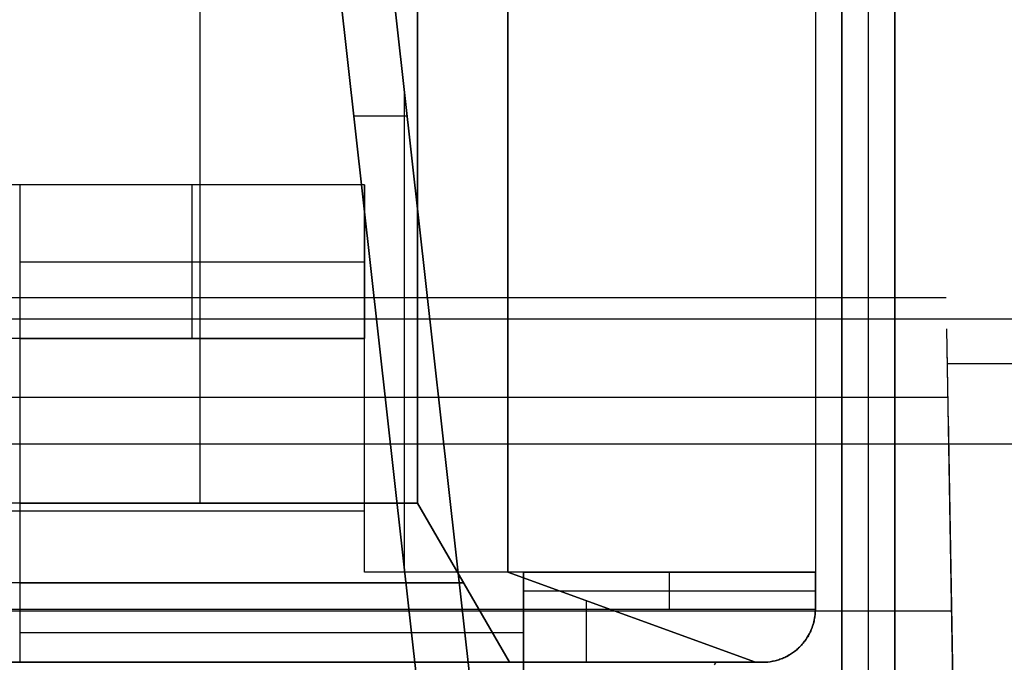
# Model space of a CAD drawing. Header units: millimetres. Extents: x -88 to 88, y -12 to 103.
# Tile 21 of 256: x -56.68 to -51.97, y 1.39 to 4.47. Entities that reach past the tile are written whole.
import ezdxf

# ---------------------------------------------------------------- set-up
doc = ezdxf.new("R2010")
doc.units = ezdxf.units.MM
doc.layers.add('Default', color=7, linetype='Continuous', true_color=0x000000)
doc.layers.add('TOP', color=7, linetype='Continuous', true_color=0xc80000)

msp = doc.modelspace()

# ---------------------------------------------------------------- linework, layer by layer
at = {"layer": 'Default', "color": 254, "true_color": 0xcad1ee}
for points in [[(-52.87217731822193, 16.37678742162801), (-52.87217731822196, 1.644787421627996)], [(-52.87217731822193, 16.37678742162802), (-52.87217731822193, 1.64478742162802)], [(-52.74517731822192, 16.37678742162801), (-52.74517731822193, 1.289187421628)], [(-52.74517731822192, 16.37678742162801), (-52.74517731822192, 1.289187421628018)], [(-52.61817731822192, 1.069216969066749), (-52.61817731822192, 16.37678742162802)], [(-52.49117731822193, 1.289187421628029), (-52.49117731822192, 16.37678742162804)], [(-52.49117731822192, 16.37678742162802), (-52.49117731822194, 1.035187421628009)], [(-52.49117731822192, 16.37678742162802), (-52.49117731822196, 1.289187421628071)], [(-52.49117731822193, 16.37678742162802), (-52.49117731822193, 1.28918742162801)], [(-52.49117731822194, 16.37678742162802), (-52.49117731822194, 1.069216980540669)], [(-54.77717731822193, 2.152787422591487), (-54.77717731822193, 10.66178742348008)], [(-54.77717731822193, 9.772787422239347), (-54.77717731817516, 2.152787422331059)], [(-54.77717731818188, 2.152787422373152), (-54.77717731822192, 9.772787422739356)], [(-54.34537731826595, 9.77278742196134), (-54.34537731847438, 1.822587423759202)], [(-54.34537731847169, 1.822587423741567), (-54.34537731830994, 9.77278742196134)], [(-54.34537731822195, 9.772787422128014), (-54.34537731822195, 1.822587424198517)], [(-55.81857731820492, 2.152787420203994), (-55.81857731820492, 9.391787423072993)], [(-54.7771773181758, 2.152787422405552), (-54.77717731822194, 9.39178742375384)], [(-52.74517731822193, 1.289187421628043), (-52.74517731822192, 9.31558742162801)], [(-52.61817731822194, 1.289187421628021), (-52.61817731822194, 9.315587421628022)], [(-52.49117731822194, 1.289187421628), (-52.49117731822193, 9.315587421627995)], [(-55.15817731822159, 6.978787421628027), (-54.52317731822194, 1.289187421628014)], [(-54.52317731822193, 1.289187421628), (-55.15817731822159, 6.97878742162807)], [(-54.52317731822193, 1.289187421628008), (-55.15817731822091, 6.978787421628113)], [(-54.77561001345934, 1.261014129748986), (-55.41061001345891, 6.950614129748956)], [(-55.41061001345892, 6.950614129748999), (-54.77561001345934, 1.261014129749)], [(-54.77561001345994, 1.261014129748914), (-55.41061001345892, 6.950614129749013)], [(-52.87217849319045, 5.257155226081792), (-52.87217731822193, 1.822587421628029)], [(-54.83989366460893, 1.836995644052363), (-54.83989366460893, 4.126965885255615)], [(-54.83989366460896, 1.836995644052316), (-54.83989366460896, 4.126965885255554)], [(-55.08208024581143, 4.006987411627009), (-54.82650320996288, 4.006987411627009)], [(-55.08208024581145, 4.006987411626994), (-54.82650320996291, 4.006987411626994)], [(-55.03117731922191, 3.676787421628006), (-56.92347732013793, 3.676787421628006)], [(-56.68310268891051, 3.676787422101), (-56.68217731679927, 3.676787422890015)], [(-56.68217731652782, 3.676787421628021), (-56.68310268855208, 3.676787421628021)], [(-56.68217731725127, 3.676787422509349), (-56.68217731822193, 2.940187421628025)], [(-55.03117731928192, 3.676787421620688), (-56.68217731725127, 3.676787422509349)], [(-56.68217731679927, 3.676787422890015), (-56.68217731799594, 2.15278742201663)], [(-56.68217731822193, 3.676787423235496), (-56.68217731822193, 1.390787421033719)], [(-55.85667731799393, 2.94018742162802), (-55.85667731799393, 3.67678742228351)], [(-55.03117731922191, 2.940187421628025), (-55.03117731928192, 3.676787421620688)], [(-55.03117731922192, 1.822587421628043), (-55.03117731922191, 3.676787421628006)], [(-55.03117731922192, 3.676787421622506), (-55.03117731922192, 2.940187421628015)], [(-56.68217731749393, 3.308487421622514), (-55.03117731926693, 3.308487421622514)], [(-71.50117731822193, 3.035187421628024), (71.49882268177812, 3.035187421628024)], [(-71.50117731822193, 3.035187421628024), (71.49882268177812, 3.035187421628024)], [(-71.50117731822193, 3.035187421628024), (71.49882268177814, 3.035187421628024)], [(-55.03117731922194, 2.940187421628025), (-66.46117731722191, 2.940187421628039)], [(-55.03117731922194, 2.940187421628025), (-66.46117731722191, 2.940187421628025)], [(-56.68217731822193, 2.940187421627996), (-64.81017731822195, 2.940187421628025)], [(-56.68217731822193, 2.940187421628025), (-55.03117731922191, 2.940187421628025)], [(-55.03117731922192, 1.822587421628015), (-55.03117731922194, 2.940187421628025)], [(-54.7771773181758, 2.152787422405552), (-56.85997731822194, 2.152787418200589)], [(-56.68217731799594, 2.15278742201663), (-54.77717731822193, 2.152787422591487)], [(-54.33723641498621, 1.390787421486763), (-54.77717731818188, 2.152787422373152)], [(-54.77717731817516, 2.152787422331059), (-54.33723641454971, 1.390787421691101)], [(-54.33723641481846, 1.390787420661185), (-54.77717731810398, 2.152787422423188)], [(-54.3372364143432, 1.390787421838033), (-54.77717731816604, 2.152787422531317)], [(-55.03117731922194, 2.114687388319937), (-66.46117731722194, 2.114687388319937)], [(-52.87217731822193, 1.822587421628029), (-55.03117731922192, 1.822587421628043)], [(-54.26917731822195, 1.822587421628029), (-55.03117731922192, 1.822587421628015)], [(-53.15894331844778, 1.39078742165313), (-54.34537731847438, 1.822587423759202)], [(-54.34537731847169, 1.822587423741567), (-53.1589433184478, 1.390787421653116)], [(-53.15894331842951, 1.390787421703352), (-54.34537731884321, 1.822587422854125)], [(-52.87217731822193, 1.822587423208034), (-54.26917731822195, 1.822587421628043)], [(-54.26917731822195, 1.822587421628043), (-54.26917731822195, 1.644787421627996)], [(-54.26917731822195, 1.289187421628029), (-54.26917731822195, 1.822587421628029)], [(-54.26917731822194, 1.822587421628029), (-52.87217731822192, 1.822587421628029)], [(-54.26917731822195, 1.822587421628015), (-54.26917731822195, 1.289187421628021)], [(-53.57067731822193, 1.64478742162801), (-53.57067731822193, 1.822587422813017)], [(-52.87217731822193, 1.64478742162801), (-52.87217731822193, 1.822587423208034)], [(-54.55720685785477, 1.771787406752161), (-56.85997731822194, 1.771787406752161)], [(-56.68217731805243, 1.771787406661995), (-54.55720685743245, 1.771787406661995)], [(-54.26917731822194, 1.733687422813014), (-52.87217731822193, 1.733687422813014)], [(-53.96806031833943, 1.390787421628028), (-53.96806031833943, 1.685263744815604)], [(-53.96806031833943, 1.390787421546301), (-53.96806031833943, 1.685263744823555)], [(-68.62017731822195, 1.644787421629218), (-52.87217731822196, 1.644787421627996)], [(-54.26917731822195, 1.644787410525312), (-52.87217731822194, 1.644787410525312)], [(-53.12617731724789, 1.390787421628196), (-53.11750547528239, 1.39093549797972), (-53.10884374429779, 1.391379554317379), (-53.10020222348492, 1.392119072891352), (-53.09159098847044, 1.393153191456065), (-53.08302007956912, 1.394480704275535), (-53.07449949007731, 1.396100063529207), (-53.06603915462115, 1.398009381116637), (-53.05764893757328, 1.400206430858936), (-53.04933862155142, 1.402688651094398), (-53.04111789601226, 1.405453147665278), (-53.03299634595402, 1.408496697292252), (-53.0249834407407, 1.411815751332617), (-53.0170885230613, 1.41540643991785), (-53.00932079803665, 1.419264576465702), (-53.0016893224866, 1.423385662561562), (-52.99420299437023, 1.427764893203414), (-52.9868705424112, 1.432397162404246), (-52.97970051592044, 1.437277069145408), (-52.9727012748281, 1.442398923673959), (-52.96588097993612, 1.447756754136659), (-52.95924758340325, 1.453344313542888), (-52.95280881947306, 1.459155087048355), (-52.94657219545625, 1.465182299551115), (-52.94054498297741, 1.471418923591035), (-52.93473420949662, 1.477857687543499), (-52.92914665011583, 1.484491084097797), (-52.92378881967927, 1.491311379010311), (-52.91866696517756, 1.4983106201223), (-52.91378705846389, 1.50548064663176), (-52.90915478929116, 1.512813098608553), (-52.90477555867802, 1.520299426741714), (-52.90065447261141, 1.527930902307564), (-52.89679633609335, 1.535698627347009), (-52.89320564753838, 1.543593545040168), (-52.88988659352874, 1.551606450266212), (-52.8868430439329, 1.55972800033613), (-52.88407854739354, 1.567948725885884), (-52.88159632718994, 1.576259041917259), (-52.87939927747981, 1.584649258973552), (-52.87748995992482, 1.593109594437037), (-52.87587060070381, 1.601630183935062), (-52.8745430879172, 1.610201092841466), (-52.8735089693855, 1.618812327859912), (-52.87276945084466, 1.627453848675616), (-52.87232539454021, 1.636115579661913), (-52.87217731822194, 1.644787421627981)], [(-54.26917731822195, 1.289187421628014), (-54.26917731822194, 1.534071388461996)], [(-68.3661773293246, 1.390787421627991), (-53.12617730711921, 1.390787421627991)], [(-68.36617731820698, 1.390787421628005), (-53.12617731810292, 1.390787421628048)], [(-53.34778088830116, 1.390787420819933), (-57.51686775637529, 1.390787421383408)], [(-57.51686775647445, 1.390787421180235), (-53.34778088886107, 1.390787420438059)], [(-53.15894331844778, 1.39078742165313), (-54.33723641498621, 1.390787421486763)], [(-54.33723641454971, 1.390787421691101), (-53.1589433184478, 1.390787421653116)], [(-53.12617731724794, 1.390787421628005), (-53.15894331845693, 1.390787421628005)]]:
    msp.add_lwpolyline(points, dxfattribs=at)
at = {"layer": 'Default', "color": 254, "true_color": 0xcad1ee, "extrusion": (1, 0, 0)}
for points in [[(4.105814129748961, 1.856399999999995), (4.105814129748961, 0.07839999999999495)], [(4.13398742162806, 0.07839999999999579), (4.13398742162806, 1.856399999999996)], [(3.676787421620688, -4.64600000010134), (3.676787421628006, -4.900000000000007)], [(2.940187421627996, -4.620600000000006), (2.940187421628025, -4.646000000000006)], [(1.533987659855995, -4.6205883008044), (2.940187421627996, -4.620600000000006)], [(2.940187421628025, -4.874600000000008), (2.940187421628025, -4.646000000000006)], [(2.749687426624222, -4.900000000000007), (2.749687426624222, -4.874600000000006)], [(2.533787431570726, -4.620599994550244), (2.533787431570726, -2.512400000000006)], [(2.15278742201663, -2.512400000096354), (1.390787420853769, -2.952340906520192)], [(2.152787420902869, 4.320200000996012), (1.390787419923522, 4.760140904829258)], [(1.390787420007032, -2.952340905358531), (2.152787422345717, -2.512400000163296)], [(2.152787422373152, 2.186599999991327), (2.152787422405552, 4.320200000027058)], [(2.152787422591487, -2.512400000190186), (2.152787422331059, -0.3534000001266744)], [(1.822587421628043, -4.900000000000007), (1.822587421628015, -4.874600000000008)], [(1.822587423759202, 2.186599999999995), (1.822587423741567, -0.3534000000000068)], [(1.822587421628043, -4.646000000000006), (1.822587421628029, -4.874600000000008)], [(1.822587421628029, -4.900000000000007), (1.822587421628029, -4.646000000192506)], [(1.822587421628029, -4.900000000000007), (1.822587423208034, -4.646000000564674)], [(1.771787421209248, 4.540170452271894), (1.771787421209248, 2.186599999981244)], [(1.771787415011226, -0.3534000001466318), (1.771787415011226, -2.732370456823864)], [(1.606687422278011, -0.3534000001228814), (1.606687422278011, 2.186599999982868)], [(1.644787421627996, 7.926999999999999), (1.64478742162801, -4.646000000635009)], [(1.64478739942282, -4.646000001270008), (1.644787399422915, 7.926999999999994)], [(1.555887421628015, -4.874600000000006), (1.555887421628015, -4.629934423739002)], [(1.390787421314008, 7.240303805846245), (1.367616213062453, 7.226398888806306), (1.344927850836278, 7.211719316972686), (1.322748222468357, 7.196281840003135), (1.301102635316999, 7.180104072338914), (1.280015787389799, 7.163204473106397), (1.259511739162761, 7.14560232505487), (1.239613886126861, 7.127317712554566), (1.220344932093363, 7.108371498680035), (1.201726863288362, 7.088785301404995), (1.183780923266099, 7.068581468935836), (1.166527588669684, 7.047783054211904), (1.149986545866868, 7.026413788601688), (1.134176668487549, 7.004498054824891), (1.11911599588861, 6.98206085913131), (1.10482171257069, 6.959127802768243), (1.091310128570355, 6.935725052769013), (1.078596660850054, 6.911879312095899), (1.06669581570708, 6.887617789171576), (1.055621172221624, 6.862968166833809), (1.045385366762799, 6.837958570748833), (1.036000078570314, 6.812617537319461), (1.027476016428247, 6.786973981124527), (1.01982290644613, 6.76105716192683), (1.013049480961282, 6.734896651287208), (1.007163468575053, 6.70852229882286), (1.002171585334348, 6.681964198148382), (0.9980795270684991, 6.655252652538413), (0.9948919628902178, 6.628418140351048), (0.9926125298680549, 6.601491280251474), (0.991243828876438, 6.574502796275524), (0.9907874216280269, 6.547483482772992)], [(1.390787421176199, -2.952340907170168), (1.390787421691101, -0.3534000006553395)], [(1.390787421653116, -0.3534000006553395), (1.39078742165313, 2.186599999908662)]]:
    msp.add_lwpolyline(points, dxfattribs=at)
at = {"layer": 'Default', "color": 254, "true_color": 0xcad1ee, "extrusion": (-3.779733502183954e-20, 1, -1.784149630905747e-10)}
msp.add_lwpolyline([(56.68217731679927, -2.512399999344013), (56.68217731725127, -4.645999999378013)], dxfattribs=at)
at = {"layer": 'Default', "color": 254, "true_color": 0xcad1ee, "extrusion": (0.8944271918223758, 0.3872983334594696, -0.2236067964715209)}
msp.add_lwpolyline([(22.86770234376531, -6.386579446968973), (23.74177629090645, -6.837949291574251)], dxfattribs=at)
at = {"layer": 'Default', "color": 254, "true_color": 0xcad1ee, "extrusion": (0.8944271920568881, 0.3872983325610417, 0.2236067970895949)}
msp.add_lwpolyline([(22.86770229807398, 8.148604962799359), (23.74177624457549, 8.599974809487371)], dxfattribs=at)
at = {"layer": 'Default', "color": 254, "true_color": 0xcad1ee, "extrusion": (0, 1, 0)}
for points in [[(54.26917731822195, -4.646000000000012), (52.87217731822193, -4.646000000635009)], [(54.33723641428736, 4.760140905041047), (56.85997731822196, 4.760140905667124)], [(53.12617731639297, -4.392000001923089), (56.68217731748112, -4.392000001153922)], [(53.12617731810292, 7.672999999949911), (53.12617731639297, -4.392000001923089)]]:
    msp.add_lwpolyline(points, dxfattribs=at)
at = {"layer": 'Default', "color": 254, "true_color": 0xcad1ee, "extrusion": (1, -1.242585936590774e-12, -5.416306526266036e-12)}
msp.add_lwpolyline([(1.534071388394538, -4.620600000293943), (1.542067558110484, -4.624302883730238), (1.550187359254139, -4.62772617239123), (1.558421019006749, -4.630865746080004), (1.566758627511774, -4.633717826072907), (1.575190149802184, -4.636278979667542), (1.583705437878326, -4.638546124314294), (1.592294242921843, -4.640516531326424), (1.600946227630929, -4.642187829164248), (1.609650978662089, -4.643558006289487), (1.618398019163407, -4.644625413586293), (1.627176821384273, -4.645388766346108), (1.635976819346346, -4.645847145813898), (1.644787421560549, -4.646000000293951)], dxfattribs=at)
at = {"layer": 'Default', "color": 254, "true_color": 0xcad1ee, "extrusion": (4.848402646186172e-06, 1.682345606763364e-10, 0.9999999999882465)}
msp.add_lwpolyline([(-56.68215491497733, 1.533987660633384), (-54.26915491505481, 1.534071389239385)], dxfattribs=at)
at = {"layer": 'Default', "color": 254, "true_color": 0xcad1ee, "extrusion": (1, 1.249766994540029e-09, -1.994863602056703e-09)}
msp.add_lwpolyline([(1.390787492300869, -4.392000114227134), (1.391018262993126, -4.40125821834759), (1.391543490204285, -4.410409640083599), (1.392363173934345, -4.41945437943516), (1.393477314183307, -4.428392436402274), (1.394885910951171, -4.437223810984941), (1.396588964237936, -4.44594850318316), (1.397550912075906, -4.450270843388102), (1.398586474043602, -4.454566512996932), (1.399695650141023, -4.45883551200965), (1.40087844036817, -4.463077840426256), (1.402134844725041, -4.46729349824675), (1.403464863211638, -4.471482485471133), (1.404868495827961, -4.475644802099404), (1.406345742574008, -4.479780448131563), (1.407896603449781, -4.48388942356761), (1.409521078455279, -4.487971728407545), (1.411219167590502, -4.492027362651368), (1.41299087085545, -4.49605632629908), (1.414836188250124, -4.500058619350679), (1.416755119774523, -4.504034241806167), (1.418747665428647, -4.507983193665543), (1.420813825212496, -4.511905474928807), (1.42516698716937, -4.519670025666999), (1.429814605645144, -4.527327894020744), (1.434721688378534, -4.534829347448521), (1.439851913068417, -4.542122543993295), (1.445203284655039, -4.549204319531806), (1.450773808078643, -4.556071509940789), (1.456561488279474, -4.562720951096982), (1.459536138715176, -4.565963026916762), (1.462564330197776, -4.569149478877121), (1.465645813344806, -4.572279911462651), (1.468780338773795, -4.575353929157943), (1.471967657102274, -4.578371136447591), (1.475207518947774, -4.581331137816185), (1.478499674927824, -4.584233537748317), (1.481843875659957, -4.587077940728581), (1.485239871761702, -4.589863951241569), (1.48868741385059, -4.592591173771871), (1.492186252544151, -4.595259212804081), (1.495736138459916, -4.597867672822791), (1.499336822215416, -4.600416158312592), (1.502988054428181, -4.602904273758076), (1.506689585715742, -4.605331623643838), (1.510441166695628, -4.607697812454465), (1.514242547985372, -4.610002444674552), (1.518093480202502, -4.612245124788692), (1.521993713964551, -4.614425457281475), (1.525942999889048, -4.616543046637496), (1.53398773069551, -4.620588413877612)], dxfattribs=at)
at = {"layer": 'Default', "color": 254, "true_color": 0xcad1ee, "extrusion": (1, -8.920973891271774e-14, -2.482817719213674e-14)}
msp.add_lwpolyline([(1.390787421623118, -4.39200000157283), (1.390933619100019, -4.400616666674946), (1.391372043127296, -4.409223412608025), (1.392102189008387, -4.417810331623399), (1.393123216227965, -4.42636753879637), (1.394433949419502, -4.43488518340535), (1.396032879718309, -4.443353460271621), (1.397918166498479, -4.451762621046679), (1.400087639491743, -4.460102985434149), (1.402538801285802, -4.468364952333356), (1.405268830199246, -4.47653901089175), (1.408274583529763, -4.484615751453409), (1.411552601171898, -4.492585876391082), (1.415099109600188, -4.500440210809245), (1.418910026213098, -4.508169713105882), (1.422980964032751, -4.515765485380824), (1.427307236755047, -4.523218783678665), (1.431883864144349, -4.530521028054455), (1.436705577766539, -4.537663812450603), (1.44176682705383, -4.544638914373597), (1.447061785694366, -4.551438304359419), (1.452584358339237, -4.558054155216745), (1.458328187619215, -4.564478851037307), (1.464286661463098, -4.570704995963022), (1.470452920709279, -4.576725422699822), (1.476819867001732, -4.582533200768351), (1.48338017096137, -4.588121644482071), (1.490126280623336, -4.593484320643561), (1.497050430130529, -4.598615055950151), (1.504144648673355, -4.603507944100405), (1.511400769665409, -4.608157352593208), (1.518810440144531, -4.612557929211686), (1.526365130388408, -4.616704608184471), (1.534056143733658, -4.620592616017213)], dxfattribs=at)
at = {"layer": 'Default', "color": 254, "true_color": 0xcad1ee, "extrusion": (-2.1716377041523e-19, 1, 4.220340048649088e-10)}
msp.add_lwpolyline([(56.68217731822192, -2.952340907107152), (56.68217731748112, -4.392000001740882)], dxfattribs=at)
at = {"layer": 'Default', "color": 254, "true_color": 0xcad1ee, "extrusion": (-1.375003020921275e-10, 1, 3.811262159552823e-20)}
msp.add_lwpolyline([(56.68217731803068, -2.952340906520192), (54.33723641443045, -2.952340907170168)], dxfattribs=at)
at = {"layer": 'Default', "color": 254, "true_color": 0xcad1ee, "extrusion": (1, -3.414857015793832e-14, -9.459885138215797e-15)}
msp.add_lwpolyline([(1.390787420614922, 5.027395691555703), (1.367616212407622, 5.041300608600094), (1.344927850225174, 5.05598018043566), (1.322748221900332, 5.071417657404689), (1.301102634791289, 5.087595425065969), (1.280015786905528, 5.104495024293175), (1.259511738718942, 5.122097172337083), (1.239613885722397, 5.140381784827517), (1.220344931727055, 5.159327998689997), (1.201726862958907, 5.178914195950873), (1.183780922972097, 5.199118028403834), (1.166527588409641, 5.219916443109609), (1.149986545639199, 5.241285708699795), (1.134176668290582, 5.263201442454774), (1.11911599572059, 5.285638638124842), (1.104821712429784, 5.308571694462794), (1.091310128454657, 5.331974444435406), (1.078596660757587, 5.355820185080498), (1.066695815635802, 5.380081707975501), (1.055621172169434, 5.404731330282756), (1.045385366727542, 5.429740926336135), (1.036000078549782, 5.455081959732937), (1.027476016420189, 5.480725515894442), (1.019822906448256, 5.50664233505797), (1.013049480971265, 5.532802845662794), (1.007163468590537, 5.559177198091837), (1.002171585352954, 5.585735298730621), (0.998079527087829, 5.612446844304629), (0.9948919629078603, 5.639281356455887), (0.9926125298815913, 5.666208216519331), (0.9912438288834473, 5.693196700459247), (0.9907874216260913, 5.720216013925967)], dxfattribs=at)
at = {"layer": 'Default', "color": 254, "true_color": 0xcad1ee, "extrusion": (1, 1.018430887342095e-19, -2.715508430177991e-10)}
msp.add_lwpolyline([(1.390787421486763, 2.18659998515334), (1.390787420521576, 4.760140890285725)], dxfattribs=at)
at = {"layer": 'Default', "color": 254, "true_color": 0xcad1ee, "extrusion": (-4.366262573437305e-20, 1, -1.725666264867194e-10)}
msp.add_lwpolyline([(53.34778088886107, 5.027395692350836), (53.34778088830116, 7.240303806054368)], dxfattribs=at)
at = {"layer": 'Default', "color": 254, "true_color": 0xcad1ee}
for points in [[(-52.87217731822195, 1.644787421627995, 7.926999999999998), (-52.87219759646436, 1.641580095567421, 7.926979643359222), (-52.87225831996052, 1.638377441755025, 7.926918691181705), (-52.87235932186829, 1.635179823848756, 7.92681732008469), (-52.87250043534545, 1.63198760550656, 7.926675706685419), (-52.87268149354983, 1.628801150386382, 7.926494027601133), (-52.87290232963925, 1.62562082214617, 7.926272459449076), (-52.87316277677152, 1.622446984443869, 7.92601117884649), (-52.87346266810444, 1.619280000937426, 7.925710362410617), (-52.87380183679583, 1.616120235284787, 7.925370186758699), (-52.87418011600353, 1.612968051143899, 7.92499082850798), (-52.87505333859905, 1.606687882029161, 7.924115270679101), (-52.8760810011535, 1.600442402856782, 7.923085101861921), (-52.8772617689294, 1.594234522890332, 7.921901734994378), (-52.87859430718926, 1.588067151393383, 7.92056658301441), (-52.88007728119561, 1.581943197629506, 7.919081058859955), (-52.88170935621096, 1.575865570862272, 7.91744657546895), (-52.88348919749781, 1.56983718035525, 7.915664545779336), (-52.88541547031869, 1.563860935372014, 7.91373638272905), (-52.88748683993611, 1.557939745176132, 7.911663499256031), (-52.88970197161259, 1.552076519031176, 7.909447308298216), (-52.89205953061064, 1.546274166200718, 7.907089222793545), (-52.89455914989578, 1.540533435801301, 7.904589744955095), (-52.89719895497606, 1.534858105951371, 7.901950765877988), (-52.89997734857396, 1.529250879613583, 7.899173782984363), (-52.90289273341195, 1.523714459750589, 7.896260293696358), (-52.90594351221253, 1.518251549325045, 7.893211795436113), (-52.90912808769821, 1.512864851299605, 7.890029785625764), (-52.91244486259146, 1.507557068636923, 7.886715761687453), (-52.91589223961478, 1.502330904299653, 7.883271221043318), (-52.91946862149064, 1.49718906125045, 7.879697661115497), (-52.92317241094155, 1.492134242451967, 7.875996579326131), (-52.92700201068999, 1.48716915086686, 7.872169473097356), (-52.93095582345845, 1.482296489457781, 7.868217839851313), (-52.93503225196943, 1.477518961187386, 7.86414317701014), (-52.9392296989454, 1.472839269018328, 7.859946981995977), (-52.94354656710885, 1.468260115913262, 7.855630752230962), (-52.94798125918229, 1.463784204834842, 7.851195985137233), (-52.95248054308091, 1.459463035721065, 7.846695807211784), (-52.95707985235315, 1.4552590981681, 7.842094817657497), (-52.96177610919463, 1.451173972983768, 7.837396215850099), (-52.96656623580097, 1.447209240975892, 7.832603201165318), (-52.97144715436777, 1.443366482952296, 7.827718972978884), (-52.97641578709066, 1.439647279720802, 7.822746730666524), (-52.98146905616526, 1.436053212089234, 7.817689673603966), (-52.98660388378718, 1.432585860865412, 7.812551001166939), (-52.99181719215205, 1.429246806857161, 7.80733391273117), (-52.99710590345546, 1.426037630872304, 7.802041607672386), (-53.00246693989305, 1.422959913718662, 7.796677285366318), (-53.00789722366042, 1.420015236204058, 7.791244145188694), (-53.01339367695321, 1.417205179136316, 7.78574538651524), (-53.01895322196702, 1.414531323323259, 7.780184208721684), (-53.02457278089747, 1.411995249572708, 7.774563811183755), (-53.03024927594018, 1.409598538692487, 7.768887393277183), (-53.03598279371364, 1.407341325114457, 7.763154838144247), (-53.04176669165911, 1.405225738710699, 7.757372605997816), (-53.04759765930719, 1.403252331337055, 7.75154390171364), (-53.05347238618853, 1.401421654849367, 7.745671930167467), (-53.05938756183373, 1.399734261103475, 7.739759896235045), (-53.0653398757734, 1.398190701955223, 7.73381100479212), (-53.07734267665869, 1.395537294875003, 7.721815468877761), (-53.08945430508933, 1.393465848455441, 7.709710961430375), (-53.10164827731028, 1.391980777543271, 7.697523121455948), (-53.11389810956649, 1.391086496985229, 7.685277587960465), (-53.12617731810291, 1.390787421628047, 7.67299999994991)], [(-53.12617731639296, 1.390787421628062, -4.392000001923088), (-53.11389973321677, 1.391086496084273, -4.404279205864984), (-53.10165420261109, 1.39198077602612, -4.416529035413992), (-53.08946636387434, 1.393465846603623, -4.428723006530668), (-53.0773618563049, 1.395537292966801, -4.440834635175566), (-53.0653663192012, 1.398190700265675, -4.452837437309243), (-53.05941742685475, 1.399734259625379, -4.458789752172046), (-53.05350539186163, 1.401421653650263, -4.464704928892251), (-53.04763341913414, 1.403252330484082, -4.470579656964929), (-53.0418047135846, 1.405225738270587, -4.476410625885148), (-53.03602248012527, 1.40734132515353, -4.482194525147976), (-53.03028992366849, 1.409598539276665, -4.487928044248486), (-53.02461350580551, 1.411995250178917, -4.493604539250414), (-53.01899310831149, 1.414531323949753, -4.499224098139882), (-53.01343193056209, 1.41720517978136, -4.504783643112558), (-53.00793317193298, 1.420015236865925, -4.510280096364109), (-53.0025000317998, 1.422959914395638, -4.515710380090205), (-52.99713570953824, 1.426037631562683, -4.521071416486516), (-52.99184340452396, 1.429246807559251, -4.526360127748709), (-52.98662631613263, 1.432585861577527, -4.531573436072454), (-52.98148764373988, 1.436053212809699, -4.536708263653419), (-52.97643058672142, 1.439647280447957, -4.541761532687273), (-52.97145834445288, 1.443366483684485, -4.546730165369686), (-52.96657411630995, 1.447209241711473, -4.551611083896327), (-52.96178110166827, 1.451173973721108, -4.556401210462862), (-52.95708249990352, 1.455259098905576, -4.561097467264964), (-52.95248151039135, 1.459463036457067, -4.565696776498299), (-52.94798133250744, 1.463784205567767, -4.570196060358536), (-52.94354656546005, 1.468260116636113, -4.574630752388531), (-52.93923033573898, 1.472839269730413, -4.578947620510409), (-52.93503414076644, 1.477518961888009, -4.583145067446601), (-52.93095947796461, 1.482296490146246, -4.587221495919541), (-52.92700784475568, 1.487169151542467, -4.59117530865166), (-52.92318073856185, 1.492134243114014, -4.595004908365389), (-52.91947965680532, 1.497189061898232, -4.598708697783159), (-52.91590609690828, 1.502330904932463, -4.602285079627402), (-52.91246155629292, 1.507557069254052, -4.605732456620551), (-52.90914753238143, 1.51286485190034, -4.609049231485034), (-52.90596552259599, 1.518251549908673, -4.612233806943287), (-52.90291702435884, 1.523714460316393, -4.61528458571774), (-52.90000353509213, 1.529250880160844, -4.618199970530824), (-52.89722655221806, 1.534858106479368, -4.620978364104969), (-52.89458757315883, 1.54053343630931, -4.62361816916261), (-52.89208809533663, 1.546274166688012, -4.626117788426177), (-52.88973001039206, 1.552076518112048, -4.628475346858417), (-52.88751381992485, 1.557939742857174, -4.630690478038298), (-52.88544093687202, 1.56386093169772, -4.632761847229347), (-52.88351277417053, 1.569837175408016, -4.634688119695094), (-52.88173074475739, 1.57586556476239, -4.636467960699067), (-52.88009626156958, 1.581943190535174, -4.638100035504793), (-52.87861073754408, 1.588067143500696, -4.639583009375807), (-52.87727558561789, 1.594234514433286, -4.640915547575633), (-52.87609221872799, 1.600442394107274, -4.642096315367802), (-52.87506204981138, 1.606687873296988, -4.643123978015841), (-52.87418649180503, 1.61296804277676, -4.643997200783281), (-52.87380713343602, 1.616120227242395, -4.64437548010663), (-52.87346695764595, 1.619279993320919, -4.644714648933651), (-52.87316614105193, 1.622446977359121, -4.645014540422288), (-52.87290486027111, 1.625620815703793, -4.64527498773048), (-52.87268329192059, 1.628801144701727, -4.645495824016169), (-52.8725016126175, 1.631987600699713, -4.645676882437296), (-52.87235999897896, 1.635179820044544, -4.645817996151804), (-52.87225862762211, 1.638377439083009, -4.64591899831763), (-52.87219767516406, 1.641580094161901, -4.645979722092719), (-52.87217731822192, 1.64478742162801, -4.646000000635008)], [(-53.35522002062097, 1.378175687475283, 5.034830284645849), (-53.34778088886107, 1.390787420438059, 5.027395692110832)], [(-53.35521548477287, 1.378175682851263, 7.232864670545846), (-53.34778088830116, 1.390787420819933, 7.240303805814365)]]:
    msp.add_polyline3d(points, dxfattribs=at)
at = {"layer": 'TOP', "color": 254, "true_color": 0xcad1ee, "extrusion": (-0.001143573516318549, 0.9999993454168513, -3.748975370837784e-05)}
msp.add_lwpolyline([(46.30132004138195, 10.08189069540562), (80.79823801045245, 8.950979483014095)], dxfattribs=at)
at = {"layer": 'TOP', "color": 254, "true_color": 0xcad1ee}
for points in [[(-57.50097996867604, 3.137024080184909), (-52.24593427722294, 3.13702408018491)], [(-52.18935968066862, -0.1041323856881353), (-52.2417567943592, 2.89769624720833)], [(-52.24041938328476, 2.821076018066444), (-46.12039234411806, 2.821076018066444)], [(-52.23757935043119, 2.658370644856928), (-69.25477528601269, 2.658370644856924)], [(-81.51605383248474, 2.436749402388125), (-19.60728559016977, 2.436749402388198)], [(-57.47479737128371, 1.63702408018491), (-52.21975167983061, 1.63702408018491)]]:
    msp.add_lwpolyline(points, dxfattribs=at)
at = {"layer": 'TOP', "color": 254, "true_color": 0xcad1ee, "extrusion": (1, 0, 0)}
for points in [[(3.137024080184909, 8.553243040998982), (0.1370240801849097, 8.605608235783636)], [(1.395867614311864, -5.175635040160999), (1.395867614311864, 8.583635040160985)]]:
    msp.add_lwpolyline(points, dxfattribs=at)
at = {"layer": 'TOP', "color": 254, "true_color": 0xcad1ee, "extrusion": (0.9999998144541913, 2.125982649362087e-05, 0.0006088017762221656)}
msp.add_lwpolyline([(3.138134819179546, 8.585048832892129), (2.659481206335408, -5.121794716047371)], dxfattribs=at)
at = {"layer": 'TOP', "color": 254, "true_color": 0xcad1ee, "extrusion": (-0.0003045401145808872, 0.01744709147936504, 0.9998477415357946)}
msp.add_lwpolyline([(52.18322834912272, -0.8975813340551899), (52.18322834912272, -3.898495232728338)], dxfattribs=at)
at = {"layer": 'TOP', "color": 254, "true_color": 0xcad1ee, "extrusion": (0.0003045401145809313, -0.01744709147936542, 0.9998477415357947)}
msp.add_lwpolyline([(-52.18322834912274, 3.479164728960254), (-52.18322834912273, 0.4745902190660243)], dxfattribs=at)
at = {"layer": 'TOP', "color": 254, "true_color": 0xcad1ee, "extrusion": (-0.0009100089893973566, 0.9999995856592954, -2.376714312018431e-05)}
msp.add_lwpolyline([(80.81370118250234, 11.90141495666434), (20.58947640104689, 13.47431939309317)], dxfattribs=at)

doc.saveas('drawing.dxf')
